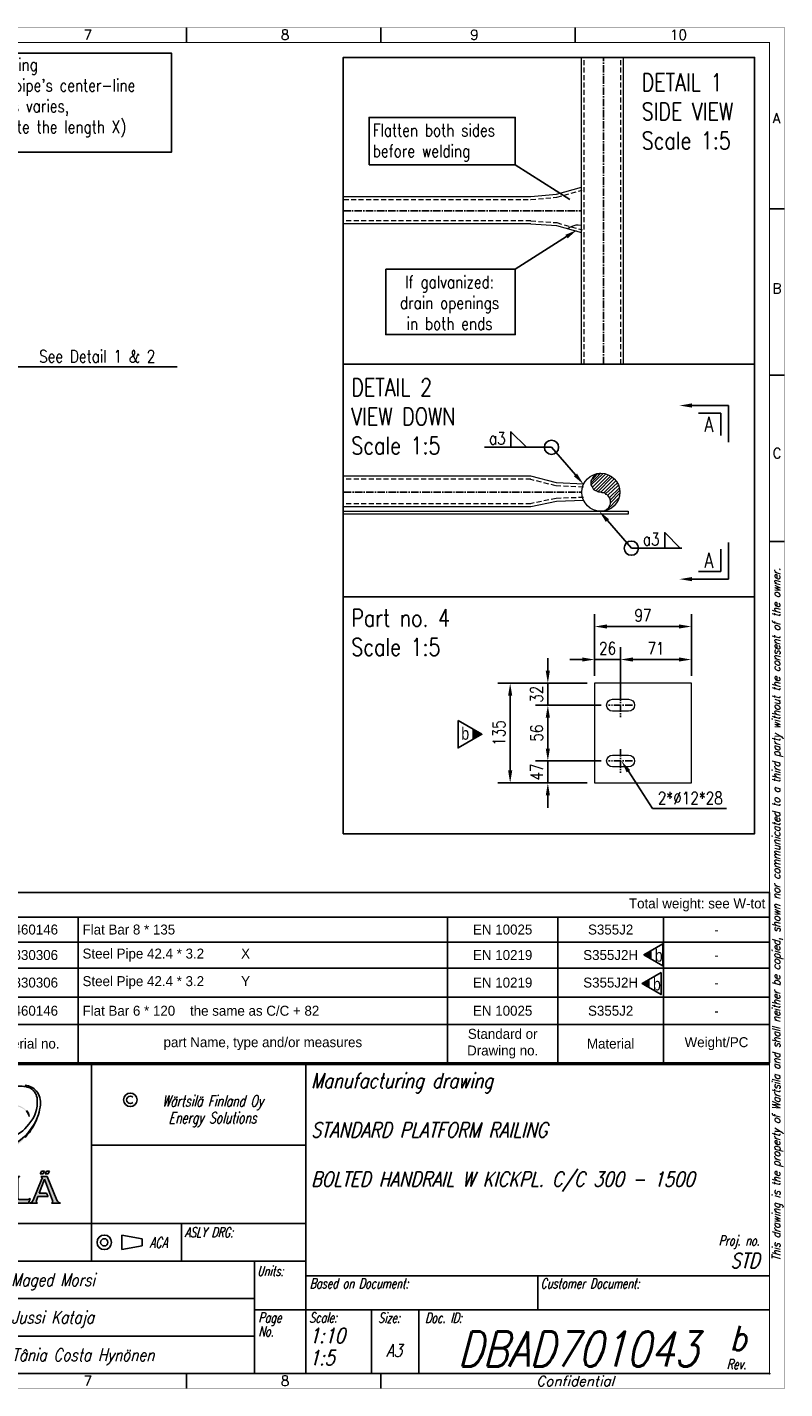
# Model space of a CAD drawing. Header units: inches. Extents: x -1 to 3961, y -1 to 2730.
# Tile 5 of 5: x 2441 to 3960, y 0 to 2730. Entities that reach past the tile are written whole.
import ezdxf
from ezdxf.enums import TextEntityAlignment as Align

# ---------------------------------------------------------------- set-up
doc = ezdxf.new("R2010")
doc.units = ezdxf.units.IN
doc.header["$LTSCALE"] = 20
doc.header["$MEASUREMENT"] = 0
doc.linetypes.add('CENTER2', pattern=[1.125, 0.75, -0.125, 0.125, -0.125])
doc.linetypes.add('DASHED', pattern=[0.75, 0.5, -0.25])
for name, color, linetype in [('6', 2, 'Continuous'), ('Axes', 1, 'Continuous'), ('Cotation', 4, 'Continuous'), ('TitleBoxGreen', 3, 'Continuous')]:
    doc.layers.add(name, color=color, linetype=linetype)
doc.layers.add('Bolt', color=7, linetype='Continuous', lineweight=0)
doc.layers.add('Part', color=2, linetype='Continuous', lineweight=0)
doc.styles.add('ARIAL_NARROW', font='ARIALN.TTF')
doc.styles.add('ROMANS', font='ROMANS', dxfattribs={"width": 0.8})
doc.styles.add('SIMPLEX', font='simplex.shx', dxfattribs={"width": 0.8})
doc.dimstyles.new('AR_NR_1_5', dxfattribs={"dimscale": 10, "dimtxt": 2.5, "dimasz": 2.5, "dimexe": 2.5, "dimexo": 1.5, "dimgap": 1, "dimtad": 1, "dimdec": 0, "dimlfac": 0.5, "dimzin": 0, "dimdsep": 46, "dimtxsty": 'ROMANS', "dimcen": 1.5, "dimdle": 2, "dimclrd": 4, "dimclre": 4, "dimclrt": 7, "dimadec": 0, "dimazin": 0, "dimtfac": 0.7, "dimtdec": 0, "dimtmove": 0, "dimatfit": 0, "dimfxl": 1, "dimtolj": 1, "dimtzin": 0, "dimarcsym": 0})

# ---------------------------------------------------------------- blocks, each defined once
blk = doc.blocks.new('*T5')
at = {"color": 0, "linetype": 'ByBlock', "lineweight": -2, "transparency": 16777216}
for p, q in [((0, 0), (1850, 0)), ((0, 0), (0, -341.6)), ((1850, 0), (1850, -341.6)), ((0, -49.1), (1850, -49.1)), ((100.7, -49.1), (100.7, -341.6)), ((248.2, -49.1), (248.2, -341.6)), ((463.2, -49.1), (463.2, -341.6)), ((1203.9, -49.1), (1203.9, -341.6)), ((1425.4, -49.1), (1425.4, -341.6)), ((1637, -49.1), (1637, -341.6)), ((0, -99), (1850, -99)), ((0, -151.4), (1850, -151.4)), ((0, -209.6), (1850, -209.6)), ((0, -264.3), (1850, -264.3)), ((0, -341.6), (1850, -341.6))]:
    blk.add_line(p, q, dxfattribs=at)
at = {"color": 0, "transparency": 16777216, "char_height": 19.998}
for s, insert, width, attachment_point in [('{\\fRoman|b0|i0|c0|p0;\\C6;Total weight: see W-tot}', (1841.4, -24.6), 1832.721, 6), ('{\\fRoman|b0|i0|c0|p0;\\C6;2', (50.4, -74.1), 83.45, 5), ('{\\fRoman|b0|i0|c0|p0;\\C6;4', (174.5, -74.1), 130.199, 5), ('{\\fRoman|b0|i0|c0|p0;\\C6;001460146}', (355.7, -74.1), 197.706, 5), ('{\\fRoman|b0|i0|c0|p0;\\C6;Flat Bar 8 * 135          }', (471.8, -74.1), 723.38, 4), ('{\\fRoman|b0|i0|c0|p0;\\C6;EN 10025}', (1314.6, -74.1), 204.276, 5), ('{\\fRoman|b0|i0|c0|p0;\\C6;S355J2}', (1531.2, -74.1), 194.281, 5), ('{\\fRoman|b0|i0|c0|p0;\\C6;-}', (1743.5, -74.1), 195.757, 5), ('{\\fRoman|b0|i0|c0|p0;\\C6;1', (50.4, -125.2), 83.45, 5), ('{\\fRoman|b0|i0|c0|p0;\\C6;3', (174.5, -125.2), 130.199, 5), ('{\\fRoman|b0|i0|c0|p0;\\C6;001830306}', (355.7, -125.2), 197.706, 5), ('{\\fRoman|b0|i0|c0|p0;\\C6;Steel Pipe 42.4 * 3.2          X}', (471.8, -125.2), 723.38, 4), ('{\\fRoman|b0|i0|c0|p0;\\C6;EN 10219}', (1314.6, -125.2), 204.276, 5), ('{\\fRoman|b0|i0|c0|p0;\\C6;S355J2H}', (1531.2, -125.2), 194.281, 5), ('{\\fRoman|b0|i0|c0|p0;\\C6;-}', (1743.5, -125.2), 195.757, 5), ('{\\fRoman|b0|i0|c0|p0;\\C6;1', (50.4, -180.5), 83.45, 5), ('{\\fRoman|b0|i0|c0|p0;\\C6;2', (174.5, -180.5), 130.199, 5), ('{\\fRoman|b0|i0|c0|p0;\\C6;001830306}', (355.7, -180.5), 197.706, 5), ('{\\fRoman|b0|i0|c0|p0;\\C6;Steel Pipe 42.4 * 3.2          Y}', (471.8, -180.5), 723.38, 4), ('{\\fRoman|b0|i0|c0|p0;\\C6;EN 10219}', (1314.6, -180.5), 204.276, 5), ('{\\fRoman|b0|i0|c0|p0;\\C6;S355J2H}', (1531.2, -180.5), 194.281, 5), ('{\\fRoman|b0|i0|c0|p0;\\C6;-}', (1743.5, -180.5), 195.757, 5), ('{\\fRoman|b0|i0|c0|p0;\\C6;1', (50.4, -237), 83.45, 5), ('{\\fRoman|b0|i0|c0|p0;\\C6;1', (174.5, -237), 130.199, 5), ('{\\fRoman|b0|i0|c0|p0;\\C6;001460146}', (355.7, -237), 197.706, 5), ('{\\fRoman|b0|i0|c0|p0;\\C6;Flat Bar 6 * 120    the same as C/C + 82}', (471.8, -237), 723.38, 4), ('{\\fRoman|b0|i0|c0|p0;\\C6;EN 10025}', (1314.6, -237), 204.276, 5), ('{\\fRoman|b0|i0|c0|p0;\\C6;S355J2}', (1531.2, -237), 194.281, 5), ('{\\fRoman|b0|i0|c0|p0;\\C6;-}', (1743.5, -237), 195.757, 5), ('{\\fRoman|b0|i0|c0|p0;\\C6;Qty}', (50.4, -302.9), 83.45, 5), ('{\\fRoman|b0|i0|c0|p0;\\C6;Part no.}', (174.5, -302.9), 130.199, 5), ('{\\fRoman|b0|i0|c0|p0;\\C6;Material no.}', (355.7, -302.9), 197.706, 5), ('{\\fRoman|b0|i0|c0|p0;\\C6;part Name, type and/or measures}', (833.5, -302.9), 723.38, 5), ('{\\fRoman|b0|i0|c0|p0;\\C6;Standard or Drawing no.}', (1314.6, -302.9), 204.276, 5), ('{\\fRoman|b0|i0|c0|p0;\\C6;Material}', (1531.2, -302.9), 194.281, 5), ('{\\fRoman|b0|i0|c0|p0;\\C6;Weight/PC}', (1743.5, -302.9), 195.757, 5)]:
    blk.add_mtext(s, dxfattribs=dict(at, insert=insert, width=width, attachment_point=attachment_point))
blk = doc.blocks.new('*D8')
at = {"color": 4, "lineweight": -2, "transparency": 16777216}
for p, q in [((3592.1, 1370.7), (3460.2, 1370.7)), ((3485.2, 1283.7), (3485.2, 1345.7)), ((3592.1, 1258.7), (3460.2, 1258.7))]:
    blk.add_line(p, q, dxfattribs=at)
at = {"color": 4, "transparency": 16777216}
for points in [[(3481, 1345.7), (3489.3, 1345.7), (3485.2, 1370.7)], [(3481, 1283.7), (3489.3, 1283.7), (3485.2, 1258.7)]]:
    blk.add_solid(points, dxfattribs=at)
at = {"layer": 'DEFPOINTS', "color": 0, "transparency": 16777216}
for p in [(3485.2, 1370.7), (3607.1, 1370.7), (3607.1, 1258.7)]:
    blk.add_point(p, dxfattribs=at)
at = {"color": 7, "transparency": 16777216, "insert": (3462.7, 1314.7), "char_height": 25, "attachment_point": 5, "rotation": 90, "style": 'ROMANS'}
blk.add_mtext('\\A1;56', dxfattribs=at)
blk = doc.blocks.new('*D6')
at = {"color": 4, "lineweight": -2, "transparency": 16777216}
for p, q in [((3485.2, 1283.7), (3485.2, 1308.7)), ((3592.1, 1258.7), (3460.2, 1258.7)), ((3485.2, 1258.7), (3485.2, 1214.7)), ((3564.1, 1214.7), (3460.2, 1214.7)), ((3485.2, 1189.7), (3485.2, 1164.7))]:
    blk.add_line(p, q, dxfattribs=at)
at = {"color": 4, "transparency": 16777216}
for points in [[(3481, 1283.7), (3489.3, 1283.7), (3485.2, 1258.7)], [(3481, 1189.7), (3489.3, 1189.7), (3485.2, 1214.7)]]:
    blk.add_solid(points, dxfattribs=at)
at = {"layer": 'DEFPOINTS', "color": 0, "transparency": 16777216}
for p in [(3607.1, 1258.7), (3485.2, 1214.7), (3579.1, 1214.7)]:
    blk.add_point(p, dxfattribs=at)
at = {"color": 7, "transparency": 16777216, "insert": (3462.7, 1236.7), "char_height": 25, "attachment_point": 5, "rotation": 90, "style": 'ROMANS'}
blk.add_mtext('\\A1;47', dxfattribs=at)
blk = doc.blocks.new('*D9')
at = {"color": 4, "lineweight": -2, "transparency": 16777216}
for p, q in [((3485.2, 1439.7), (3485.2, 1464.7)), ((3564.1, 1414.7), (3460.2, 1414.7)), ((3485.2, 1370.7), (3485.2, 1414.7)), ((3592.1, 1370.7), (3460.2, 1370.7)), ((3485.2, 1345.7), (3485.2, 1320.7))]:
    blk.add_line(p, q, dxfattribs=at)
at = {"color": 4, "transparency": 16777216}
for points in [[(3481, 1439.7), (3489.3, 1439.7), (3485.2, 1414.7)], [(3481, 1345.7), (3489.3, 1345.7), (3485.2, 1370.7)]]:
    blk.add_solid(points, dxfattribs=at)
at = {"layer": 'DEFPOINTS', "color": 0, "transparency": 16777216}
for p in [(3485.2, 1414.7), (3579.1, 1414.7), (3607.1, 1370.7)]:
    blk.add_point(p, dxfattribs=at)
at = {"color": 7, "transparency": 16777216, "insert": (3462.7, 1392.7), "char_height": 25, "attachment_point": 5, "rotation": 90, "style": 'ROMANS'}
blk.add_mtext('\\A1;32', dxfattribs=at)
blk = doc.blocks.new('*D7')
at = {"color": 4, "lineweight": -2, "transparency": 16777216}
for p, q in [((3564.1, 1414.7), (3384.6, 1414.7)), ((3409.6, 1239.7), (3409.6, 1389.7)), ((3564.1, 1214.7), (3384.6, 1214.7))]:
    blk.add_line(p, q, dxfattribs=at)
at = {"color": 4, "transparency": 16777216}
for points in [[(3405.5, 1389.7), (3413.8, 1389.7), (3409.6, 1414.7)], [(3405.5, 1239.7), (3413.8, 1239.7), (3409.6, 1214.7)]]:
    blk.add_solid(points, dxfattribs=at)
at = {"layer": 'DEFPOINTS', "color": 0, "transparency": 16777216}
for p in [(3409.6, 1414.7), (3579.1, 1414.7), (3579.1, 1214.7)]:
    blk.add_point(p, dxfattribs=at)
at = {"color": 7, "transparency": 16777216, "insert": (3387.1, 1314.7), "char_height": 25, "attachment_point": 5, "rotation": 90, "style": 'ROMANS'}
blk.add_mtext('\\A1;135', dxfattribs=at)
blk = doc.blocks.new('A3')
at = {"color": 7, "linetype": 'Continuous'}
for p, q in [((276, 270), (276, 273)), ((315, 270), (315, 273)), ((354, 270), (354, 273)), ((393, 236.62), (396, 236.62)), ((393, 203.25), (396, 203.25)), ((393, 169.88), (396, 169.88)), ((276, 0), (276, 3)), ((315, 0), (315, 3))]:
    blk.add_line(p, q, dxfattribs=at)
for points, const_width in [([(0, 0), (0, 273), (396, 273), (396, 0)], 0.1), ([(393, 3), (3, 3), (3, 270), (393, 270)], 0.2)]:
    blk.add_lwpolyline(points, close=True, dxfattribs=dict(at, const_width=const_width))
blk.add_point((393, 3))
at = {"color": 7, "linetype": 'Continuous', "style": 'ROMANS'}
for s, p in [('7', (255.37, 270.54)), ('8', (294.95, 270.54)), ('9', (332.93, 270.54)), ('10', (373, 270.54)), ('A', (393.61, 253.79)), ('B', (393.61, 219.67)), ('C', (393.61, 186.61)), ('7', (255.37, 0.54)), ('8', (294.95, 0.54))]:
    blk.add_text(s, height=2, dxfattribs=at).set_placement(p)
at = {"color": 2, "linetype": 'Continuous', "style": 'ROMANS', "oblique": 15, "width": 0.84}
blk.add_text('This drawing is the property of Wartsila and shall neither be copied, shown nor communicated to a third party without the consent of the owner.', height=1.65, rotation=90, dxfattribs=at).set_placement((395.15, 164.57), align=Align.RIGHT)
at = {"color": 2, "style": 'ROMANS', "oblique": 15, "flags": 8}
blk.add_attdef('INFCLASS', text='', height=2, dxfattribs=at).set_placement((354, 1.5), align=Align.MIDDLE_CENTER)
blk = doc.blocks.new('titlebox')
at = {"layer": 'TitleBoxGreen', "linetype": 'Continuous'}
h = blk.add_hatch(color=256, dxfattribs=at)
h.dxf.hatch_style = 2
h.paths.add_polyline_path([(-156.79, 48.83, -0.171443), (-156.02, 51.12, -0.191228), (-152.76, 53.54, -0.275555), (-149.09, 52.6, -0.136852), (-148.5, 51.57, 0.175087), (-149.08, 52.78, 0.147758), (-150.85, 53.81, 0.081319), (-153.32, 53.98, 0.150773), (-159.83, 51.22, 0.097878), (-162.32, 48.03, 0.279931), (-162.06, 44.89, 0.239507), (-158.62, 43.33, 0.233857), (-149.36, 47.36, 0.117475), (-146.68, 51.95, -0.185047), (-151.99, 45.71, -0.196447), (-155.54, 45.75, -0.342962)])
h = blk.add_hatch(color=256, dxfattribs=at)
h.paths.add_polyline_path([(-162.44, 39.53), (-162.71, 38.63, -0.181032), (-162.05, 38.91), (-161.01, 38.91), (-161.01, 34.75, -0.298231), (-161.37, 34.17), (-159.85, 34.17, -0.298231), (-160.21, 34.75), (-160.21, 38.91), (-159.05, 38.91, -0.290427), (-158.7, 38.64), (-158.48, 39.53)])
h.paths.add_polyline_path([(-152.81, 38.96, -0.298206), (-152.45, 39.53), (-153.97, 39.53, -0.298231), (-153.61, 38.96), (-153.61, 34.75, -0.298231), (-153.97, 34.17), (-152.45, 34.17, -0.298206), (-152.81, 34.75)])
h.paths.add_polyline_path([(-145.71, 40.07), (-145.44, 40.6), (-146.07, 40.6), (-146.34, 40.07)])
h.paths.add_polyline_path([(-144.45, 40.6), (-145.07, 40.6), (-145.34, 40.07), (-144.72, 40.07)])
blk.add_hatch(color=256, dxfattribs=at).paths.add_polyline_path([(-150.81, 38.96, -0.298231), (-150.45, 39.53), (-151.97, 39.53, -0.298422), (-151.61, 38.96), (-151.61, 34.85, -0.19155), (-151.99, 34.17), (-148.69, 34.17), (-148.33, 35.11, -0.167737), (-148.86, 34.9), (-150.22, 34.9, -0.125473), (-150.81, 35.04)])
h = blk.add_hatch(color=256, dxfattribs=at)
edge = h.paths.add_edge_path()
edge.add_line((-145.04, 36.19), (-144.75, 35.54))
edge.add_line((-144.75, 35.54), (-146.76, 35.54))
edge.add_line((-146.76, 35.54), (-147.08, 34.71))
edge.add_arc((-146.68, 34.56), 0.428, 159.3419, 244.4171)
edge.add_line((-146.86, 34.17), (-148.48, 34.17))
edge.add_arc((-148.87, 35.45), 1.34, 287.1364, 330.9804)
edge.add_line((-147.7, 34.8), (-145.96, 39.08))
edge.add_arc((-146.29, 39.19), 0.354, 341.0294, 435.4182)
edge.add_line((-146.2, 39.53), (-144.93, 39.53))
edge.add_line((-144.93, 39.53), (-143, 34.8))
edge.add_arc((-141.83, 35.45), 1.34, 209.0196, 252.8636)
edge.add_line((-142.22, 34.17), (-144.03, 34.17))
edge.add_arc((-144.22, 34.56), 0.428, 295.5829, 380.6581)
edge.add_line((-143.82, 34.71), (-145.45, 38.96))
edge.add_line((-145.45, 38.96), (-146.51, 36.19))
edge.add_line((-146.51, 36.19), (-145.04, 36.19))
at = {"color": 7, "linetype": 'Continuous'}
for p, q in [((-185, 62), (0, 62)), ((-136, 62), (-136, 22.57)), ((-93, 62), (-93, 12.75)), ((-136, 45.78), (-93, 45.78)), ((-185, 22.57), (-93, 22.57)), ((-103.33, 22.57), (-103.33, 0)), ((0.03, 19.62), (-93.01, 19.62)), ((-46.51, 19.63), (-46.51, 12.75)), ((0, 12.75), (-93, 12.75)), ((-93, 0.03), (-93, 12.75)), ((-79.87, 12.75), (-79.87, 0.03)), ((-70.34, 12.75), (-70.34, 0))]:
    blk.add_line(p, q, dxfattribs=at)
at = {"color": 7}
blk.add_line((-93, 30.07), (-185, 30.07), dxfattribs=at)
at = {"color": 7, "linetype": 'Continuous'}
blk.add_lwpolyline([(-185, 0), (0, 0)], dxfattribs=at)
at = {"color": 2, "linetype": 'Continuous'}
blk.add_arc((-128.23, 54.9), 0.742, 45, 315, dxfattribs=at)
at = {"layer": 'TitleBoxGreen', "linetype": 'Continuous'}
for p, q in [((-145.96, 39.08), (-147.7, 34.8)), ((-146.51, 36.19), (-145.45, 38.96)), ((-146.34, 40.07), (-146.07, 40.6)), ((-145.71, 40.07), (-146.34, 40.07)), ((-146.2, 39.53), (-144.93, 39.53)), ((-146.07, 40.6), (-145.44, 40.6)), ((-145.71, 40.07), (-145.44, 40.6)), ((-143.82, 34.71), (-145.45, 38.96)), ((-145.34, 40.07), (-145.07, 40.6)), ((-145.34, 40.07), (-144.72, 40.07)), ((-145.07, 40.6), (-144.45, 40.6)), ((-144.93, 39.53), (-143, 34.8)), ((-144.72, 40.07), (-144.45, 40.6)), ((-147.08, 34.71), (-146.76, 35.54)), ((-144.75, 35.54), (-146.76, 35.54)), ((-146.51, 36.19), (-145.04, 36.19)), ((-145.04, 36.19), (-144.75, 35.54)), ((-148.69, 34.17), (-151.99, 34.17)), ((-150.22, 34.9), (-148.86, 34.9)), ((-148.33, 35.11), (-148.69, 34.17)), ((-146.86, 34.17), (-148.48, 34.17)), ((-142.22, 34.17), (-144.03, 34.17)), ((-129.95, 27.78), (-125.86, 27.05)), ((-129.95, 24.86), (-129.95, 27.78)), ((-125.86, 25.59), (-129.95, 24.86)), ((-125.86, 27.05), (-125.86, 25.59)), ((-185, 15.04), (-103.33, 15.04)), ((-93, 12.75), (-103.33, 12.75)), ((-185, 7.52), (-103.33, 7.52))]:
    blk.add_line(p, q, dxfattribs=at)
at = {"layer": 'TitleBoxGreen'}
blk.add_line((-118, 22.57), (-118, 30.07), dxfattribs=at)
at = {"layer": 'TitleBoxGreen', "linetype": 'Continuous'}
blk.add_lwpolyline([(-150.81, 38.99, -0.285559), (-150.45, 39.53), (-151.97, 39.53, -0.288125), (-151.61, 38.99), (-151.61, 34.85, -0.19155), (-151.99, 34.17), (-148.69, 34.17), (-148.33, 35.11, -0.167737), (-148.86, 34.9), (-150.22, 34.9, -0.125473), (-150.81, 35.04)], format="xyb", close=True, dxfattribs=at)
for centre, radius in [((-128.23, 54.9), 1.35), ((-133.46, 26.32), 1.46), ((-133.46, 26.32), 0.731)]:
    blk.add_circle(centre, radius, dxfattribs=at)
for centre, radius, start, end in [((-150.39, 52.37), 5.3, 66.3856, 96.7877), ((-149.58, 54.58), 3.25, 39.6817, 85.4913), ((-153.49, 54.42), 6.59, 317.9732, 4.7701), ((-149.52, 54.95), 2.59, 0.3081, 61.1196), ((-150.36, 54.2), 4.1, 355.655, 36.7234), ((-157.48, 55.76), 11.45, 298.6527, 340.5881), ((-157.66, 55.27), 11.47, 316.3753, 343.1757), ((-150.64, 51.03), 2.21, 14.1744, 45.3449), ((-150.45, 51.38), 1.96, 5.8012, 45.5256), ((-157.52, 55.26), 11.33, 343.0322, 353.0893), ((-155.71, 55.48), 8.97, 291.968, 322.4157), ((-146.29, 39.19), 0.354, 341.0294, 75.4182), ((-148.9, 35.77), 0.874, 272.6214, 310.71), ((-148.87, 35.45), 1.34, 287.1364, 330.9804), ((-146.68, 34.56), 0.428, 159.3419, 244.4171), ((-144.22, 34.56), 0.428, 295.5829, 20.6581), ((-141.83, 35.45), 1.34, 209.0196, 252.8636)]:
    blk.add_arc(centre, radius, start, end, dxfattribs=at)
at = {"color": 2, "linetype": 'Continuous', "style": 'SIMPLEX', "oblique": 15, "width": 0.8}
for tag, height, p in [('NAME1', 3, (-92, 58.77)), ('NAME12', 3, (-90, 54.07)), ('NAME2', 3, (-92, 48.88)), ('NAME22', 3, (-90, 44.18)), ('NAME3', 3, (-92, 38.99)), ('NAME32', 3, (-90, 34.29)), ('PROJECTNAME', 3, (-92, 29.19)), ('ASLY', 2.3, (-117.54, 24.77)), ('ENGINES', 3, (-92, 22.7)), ('MADE', 2.5, (-152.17, 18.8)), ('BASEDOD', 2, (-92.39, 14.52)), ('CDOCID', 2, (-46.08, 14.52)), ('CHK', 2.5, (-152.1, 11.28)), ('SK1', 3, (-92.37, 7.62)), ('REV', 5, (-7.96, 7.1)), ('APPV', 2.5, (-152, 3.76)), ('SK2', 3, (-92.37, 3.18))]:
    blk.add_attdef(tag, text='', height=height, dxfattribs=at).set_placement(p, align=Align.MIDDLE_LEFT)
for tag, height, p in [('PROD', 2.5, (-157.75, 26.32)), ('MADED', 2.5, (-165.5, 18.92)), ('UNITS', 2, (-98.44, 15.18)), ('CHKD', 2.5, (-165.5, 11.48)), ('DWGNO', 7, (-38.47, 4.91)), ('PAGES', 2.5, (-98.38, 4.63)), ('A2', 2.5, (-75.33, 4.63)), ('APPVD', 2.5, (-165.5, 3.87))]:
    blk.add_attdef(tag, text='', height=height, dxfattribs=at).set_placement(p, align=Align.MIDDLE_CENTER)
blk.add_attdef('PROJNO', text='', height=3, dxfattribs=at).set_placement((-2, 22.67), align=Align.MIDDLE_RIGHT)
at = {"layer": 'TitleBoxGreen', "linetype": 'Continuous', "style": 'SIMPLEX', "oblique": 15, "width": 0.7}
for s, p in [('Wärtsilä Finland Oy', (-111.74, 53.55)), ('Energy Solutions', (-111.74, 50.18))]:
    blk.add_text(s, height=2.25, dxfattribs=at).set_placement(p, align=Align.CENTER)
for s, height, p in [('ACA', 2.12, (-124.4, 26.28)), ('ASLY DRG:', 2, (-117.33, 28.33)), ('Units:', 2, (-102.79, 20.57)), ('Based on Document:', 2, (-92.25, 18.07)), ('Customer Document:', 2, (-45.95, 18.07)), ('Page', 2, (-102.54, 11.23)), ('Scale:', 2, (-92.35, 11.23)), ('Doc. ID:', 2, (-69.1, 11.18)), ('No.', 2, (-102.54, 8.45)), ('Rev.', 2, (-8.58, 1.86))]:
    blk.add_text(s, height=height, dxfattribs=at).set_placement(p, align=Align.MIDDLE_LEFT)
blk.add_text('Proj. no.', height=2, dxfattribs=at).set_placement((-2, 26.67), align=Align.MIDDLE_RIGHT)
blk.add_text('Size:', height=2, dxfattribs=at).set_placement((-76.33, 11.19), align=Align.MIDDLE_CENTER)
blk.add_attdef('FILE', text='', height=1.5, dxfattribs=at).set_placement((-1.08, 11.13), align=Align.MIDDLE_RIGHT)
blk = doc.blocks.new('*D12')
at = {"color": 4, "lineweight": -2, "transparency": 16777216}
for p, q in [((3579.1, 1429.7), (3579.1, 1487.2)), ((3631.1, 1385.7), (3631.1, 1487.2)), ((3554.1, 1462.2), (3529.1, 1462.2)), ((3631.1, 1462.2), (3579.1, 1462.2)), ((3656.1, 1462.2), (3681.1, 1462.2))]:
    blk.add_line(p, q, dxfattribs=at)
at = {"color": 4, "transparency": 16777216}
for points in [[(3554.1, 1466.4), (3554.1, 1458.1), (3579.1, 1462.2)], [(3656.1, 1466.4), (3656.1, 1458.1), (3631.1, 1462.2)]]:
    blk.add_solid(points, dxfattribs=at)
at = {"layer": 'DEFPOINTS', "color": 0, "transparency": 16777216}
for p in [(3579.1, 1462.2), (3579.1, 1414.7), (3631.1, 1370.7)]:
    blk.add_point(p, dxfattribs=at)
at = {"color": 7, "transparency": 16777216, "insert": (3605.1, 1484.7), "char_height": 25, "attachment_point": 5, "style": 'ROMANS'}
blk.add_mtext('\\A1;26', dxfattribs=at)
blk = doc.blocks.new('*D13')
at = {"color": 4, "lineweight": -2, "transparency": 16777216}
for p, q in [((3631.1, 1385.7), (3631.1, 1487.2)), ((3773.1, 1429.7), (3773.1, 1487.2)), ((3748.1, 1462.2), (3656.1, 1462.2))]:
    blk.add_line(p, q, dxfattribs=at)
at = {"color": 4, "transparency": 16777216}
for points in [[(3656.1, 1466.4), (3656.1, 1458.1), (3631.1, 1462.2)], [(3748.1, 1466.4), (3748.1, 1458.1), (3773.1, 1462.2)]]:
    blk.add_solid(points, dxfattribs=at)
at = {"layer": 'DEFPOINTS', "color": 0, "transparency": 16777216}
for p in [(3631.1, 1462.2), (3773.1, 1414.7), (3631.1, 1370.7)]:
    blk.add_point(p, dxfattribs=at)
at = {"color": 7, "transparency": 16777216, "insert": (3702.1, 1484.7), "char_height": 25, "attachment_point": 5, "style": 'ROMANS'}
blk.add_mtext('\\A1;71', dxfattribs=at)
blk = doc.blocks.new('*D14')
at = {"color": 4, "lineweight": -2, "transparency": 16777216}
for p, q in [((3579.1, 1429.7), (3579.1, 1553.4)), ((3773.1, 1429.7), (3773.1, 1553.4)), ((3748.1, 1528.4), (3604.1, 1528.4))]:
    blk.add_line(p, q, dxfattribs=at)
at = {"color": 4, "transparency": 16777216}
for points in [[(3604.1, 1532.6), (3604.1, 1524.3), (3579.1, 1528.4)], [(3748.1, 1532.6), (3748.1, 1524.3), (3773.1, 1528.4)]]:
    blk.add_solid(points, dxfattribs=at)
at = {"layer": 'DEFPOINTS', "color": 0, "transparency": 16777216}
for p in [(3579.1, 1528.4), (3579.1, 1414.7), (3773.1, 1414.7)]:
    blk.add_point(p, dxfattribs=at)
at = {"color": 7, "transparency": 16777216, "insert": (3676.1, 1550.9), "char_height": 25, "attachment_point": 5, "style": 'ROMANS'}
blk.add_mtext('\\A1;97', dxfattribs=at)
blk = doc.blocks.new('pil')
h = blk.add_hatch()
h.set_pattern_fill('_USER', color=9, scale=0.1, style=0, pattern_type=0)
h.set_pattern_definition([(0, (0, 0.13671), (0, 0.1), [])])
h.paths.add_polyline_path([(3.72, -2.01), (7.2, 0), (3.72, 2.01)])
at = {"color": 9}
blk.add_line((3.72, 2.01), (3.72, -2.01), dxfattribs=at)
blk.add_lwpolyline([(-2.33, 5.5), (7.2, 0), (-2.33, -5.5)], close=True, dxfattribs=at)

msp = doc.modelspace()

# ---------------------------------------------------------------- linework, layer by layer
at = {"color": 4}
for p, q in [((3529, 2385.2), (3419.5, 2454.5)), ((3522.6, 2310.5), (3419.5, 2245.2)), ((3774.1, 1971.7), (3847.3, 1971.7)), ((3847.3, 1898.5), (3847.3, 1971.7)), ((3787.3, 1956.7), (3832.3, 1956.7)), ((3832.3, 1911.7), (3832.3, 1956.7)), ((3540.4, 1832.7), (3492.5, 1888)), ((3604.7, 1740.9), (3652.7, 1685.6)), ((3847.3, 1696.7), (3847.3, 1623.5)), ((3832.3, 1683.5), (3832.3, 1638.5)), ((3774.1, 1623.5), (3847.3, 1623.5)), ((3787.3, 1638.5), (3832.3, 1638.5)), ((3646.9, 1238.2), (3695, 1163.2))]:
    msp.add_line(p, q, dxfattribs=at)
for points in [[(2291.5, 2678.3), (2730.5, 2678.3), (2730.5, 2480.1), (2291.5, 2480.1)], [(3126.5, 2454.5), (3419.7, 2454.5), (3419.7, 2549.6), (3126.5, 2549.6)], [(3160.1, 2245.2), (3419.7, 2245.2), (3419.7, 2114), (3160.1, 2114)]]:
    msp.add_lwpolyline(points, close=True, dxfattribs=at)
for points in [[(2417.7, 2049.3), (2741.4, 2049.3)], [(3442.1, 1888), (3411.1, 1919), (3411.1, 1888), (3442.1, 1888)], [(3358.3, 1888), (3492.5, 1888)], [(3750.7, 1685.6), (3719.7, 1716.7), (3719.7, 1685.6), (3750.7, 1685.6)], [(3652.7, 1685.6), (3754.2, 1685.6)], [(3695, 1163.2), (3843.7, 1163.2)]]:
    msp.add_lwpolyline(points, dxfattribs=at)
for centre in [(3492.5, 1888), (3652.7, 1685.6)]:
    msp.add_circle(centre, 14.2, dxfattribs=at)
for points in [[(3524.8, 2307), (3520.4, 2314.1), (3543.7, 2323.9)], [(3774.1, 1967.6), (3774.1, 1975.9), (3749.1, 1971.7)], [(3537.3, 1829.9), (3543.6, 1835.4), (3556.8, 1813.8)], [(3607.8, 1743.7), (3601.5, 1738.2), (3588.3, 1759.8)], [(3774.1, 1627.6), (3774.1, 1619.3), (3749.1, 1623.5)], [(3643.4, 1235.8), (3650.3, 1240.5), (3632.7, 1258.8)]]:
    msp.add_solid(points, dxfattribs=at)
at = {"layer": 'Axes', "linetype": 'CENTER2'}
for p, q in [((3631.1, 1394.7), (3631.1, 1346.7)), ((3655.1, 1370.7), (3607.1, 1370.7)), ((3655.1, 1258.7), (3607.1, 1258.7)), ((3631.1, 1282.7), (3631.1, 1234.7))]:
    msp.add_line(p, q, dxfattribs=at)
for points in [[(3596.7, 2054.6), (3596.7, 2670)], [(3074.8, 2362.3), (3552.4, 2362.3)], [(3075.7, 1797.8), (3553.3, 1797.8)]]:
    msp.add_lwpolyline(points, dxfattribs=at)
at = {"layer": 'Bolt', "linetype": 'Continuous', "lineweight": 0}
for p, q in [((3603.1, 1370.7), (3604.1, 1375.3)), ((3604.1, 1366.1), (3603.1, 1370.7)), ((3604.1, 1375.3), (3606.7, 1379.1)), ((3606.7, 1362.2), (3604.1, 1366.1)), ((3606.7, 1379.1), (3610.5, 1381.7)), ((3610.5, 1381.7), (3615.1, 1382.7)), ((3615.1, 1382.7), (3647.1, 1382.7)), ((3647.1, 1382.7), (3651.7, 1381.7)), ((3651.7, 1381.7), (3655.6, 1379.1)), ((3655.6, 1379.1), (3658.2, 1375.3)), ((3658.2, 1366.1), (3655.6, 1362.2)), ((3658.2, 1375.3), (3659.1, 1370.7)), ((3659.1, 1370.7), (3658.2, 1366.1)), ((3610.5, 1359.6), (3606.7, 1362.2)), ((3615.1, 1358.7), (3610.5, 1359.6)), ((3647.1, 1358.7), (3615.1, 1358.7)), ((3651.7, 1359.6), (3647.1, 1358.7)), ((3655.6, 1362.2), (3651.7, 1359.6)), ((3603.1, 1258.7), (3604.1, 1263.3)), ((3604.1, 1254.1), (3603.1, 1258.7)), ((3604.1, 1263.3), (3606.7, 1267.1)), ((3606.7, 1267.1), (3610.5, 1269.7)), ((3610.5, 1269.7), (3615.1, 1270.7)), ((3615.1, 1270.7), (3647.1, 1270.7)), ((3647.1, 1270.7), (3651.7, 1269.7)), ((3651.7, 1269.7), (3655.6, 1267.1)), ((3655.6, 1267.1), (3658.2, 1263.3)), ((3658.2, 1263.3), (3659.1, 1258.7)), ((3659.1, 1258.7), (3658.2, 1254.1)), ((3606.7, 1250.2), (3604.1, 1254.1)), ((3610.5, 1247.6), (3606.7, 1250.2)), ((3615.1, 1246.7), (3610.5, 1247.6)), ((3647.1, 1246.7), (3615.1, 1246.7)), ((3651.7, 1247.6), (3647.1, 1246.7)), ((3655.6, 1250.2), (3651.7, 1247.6)), ((3658.2, 1254.1), (3655.6, 1250.2))]:
    msp.add_line(p, q, dxfattribs=at)
at = {"layer": 'Cotation'}
for p, q in [((3572.3, 1816.6), (3591.7, 1836)), ((3595.3, 1834.6), (3572.3, 1812.5)), ((3574.5, 1808), (3601.2, 1833.7)), ((3574.5, 1823.8), (3582.2, 1832.8)), ((3606.6, 1832.8), (3577.3, 1803.5)), ((3581.3, 1800.8), (3610.7, 1829.7)), ((3614.3, 1827.9), (3585.4, 1798.5)), ((3618.3, 1824.7), (3591.7, 1797.6)), ((3621.5, 1820.6), (3597.6, 1796.7)), ((3601.2, 1794.4), (3624.7, 1816.6)), ((3626.5, 1811.6), (3605.7, 1791.7)), ((3608.4, 1786.8), (3628.7, 1806.6)), ((3603.7, 1761.7), (3627.8, 1786.8)), ((3629.6, 1801.7), (3609.3, 1781.3)), ((3610.7, 1776.4), (3629.6, 1795.8))]:
    msp.add_line(p, q, dxfattribs=at)
for points in [[(3074.8, 2054.6), (3074.8, 2670), (3900, 2670), (3900, 2054.6), (3074.8, 2054.6)], [(3074.8, 2054.6), (3074.8, 1588), (3900, 1588), (3900, 2054.6), (3074.8, 2054.6)], [(3074.8, 1588), (3074.8, 1112.8), (3900, 1112.8), (3900, 1588), (3074.8, 1588)]]:
    msp.add_lwpolyline(points, dxfattribs=at)
at = {"layer": 'Part', "color": 2, "linetype": 'Continuous', "lineweight": 0}
for p, q in [((3552.4, 2054.6), (3552.4, 2670)), ((3637.3, 2054.6), (3637.3, 2670)), ((3075.7, 2390.8), (3450.8, 2390.8)), ((3450.8, 2336.1), (3075.7, 2336.1)), ((3450.8, 1829.7), (3074.8, 1829.7)), ((3450.8, 1768.7), (3074.8, 1768.7)), ((3773.1, 1414.7), (3579.1, 1414.7)), ((3579.1, 1414.7), (3579.1, 1214.7)), ((3773.1, 1214.7), (3773.1, 1414.7)), ((3579.1, 1214.7), (3773.1, 1214.7))]:
    msp.add_line(p, q, dxfattribs=at)
at = {"layer": 'Part', "color": 9, "linetype": 'DASHED', "lineweight": 0}
for p, q in [((3558.4, 2054.6), (3558.4, 2670)), ((3631.3, 2054.6), (3631.3, 2670)), ((3075.7, 2384.8), (3450.8, 2384.8)), ((3450.8, 2342.1), (3075.7, 2342.1)), ((3450.8, 1823.7), (3074.8, 1823.7)), ((3450.8, 1774.7), (3074.8, 1774.7))]:
    msp.add_line(p, q, dxfattribs=at)
at = {"layer": 'Part', "color": 2, "linetype": 'Continuous', "lineweight": 0}
for points in [[(3450.8, 2390.8), (3502.3, 2395.7), (3552.4, 2409.7)], [(3450.8, 2336.1), (3502.3, 2332.5), (3552.4, 2318.5)], [(3552.4, 2332.5), (3546.1, 2333.4), (3541.6, 2333.4), (3535.3, 2331.2), (3530.3, 2329.4), (3525.3, 2326.2)], [(3591.7, 1759.7), (3598.1, 1760.3), (3600.3, 1761.5), (3602.5, 1762.4), (3607.5, 1767.4), (3609.3, 1771.9), (3610.7, 1774.6), (3610.7, 1781.3), (3609.3, 1785.9), (3607.5, 1788.6), (3605.7, 1791.7), (3602.5, 1793.5), (3600.3, 1795.8), (3597.6, 1796.7), (3594.4, 1796.7), (3591.7, 1797.6), (3587.2, 1797.6), (3585.4, 1798.5), (3583.6, 1799.9), (3581.3, 1800.8), (3577.3, 1802.6), (3575.4, 1806.6), (3574.5, 1808.9), (3573.2, 1810.7), (3572.3, 1812.5), (3572.3, 1820.6), (3573.2, 1822.9), (3574.5, 1824.7), (3575.4, 1827), (3576.3, 1828.8), (3577.3, 1829.7), (3579.5, 1831.9), (3583.6, 1833.7), (3585.4, 1834.6), (3587.2, 1834.6), (3589.4, 1836), (3591.7, 1836)], [(3556.8, 1813.8), (3502.3, 1816.6), (3450.8, 1829.7)], [(3557, 1781.4), (3502.3, 1779.5), (3450.8, 1768.7)], [(3074.8, 1759.7), (3646.5, 1759.7), (3646.5, 1753.5), (3074.8, 1753.5)]]:
    msp.add_lwpolyline(points, dxfattribs=at)
at = {"layer": 'Part', "color": 9, "linetype": 'DASHED', "lineweight": 0}
for points in [[(3451.4, 2384.8), (3503.4, 2389.8), (3554, 2404)], [(3451.2, 2342.1), (3503.3, 2338.5), (3554, 2324.3)], [(3556.5, 1807.8), (3501.4, 1810.6), (3449.3, 1823.8)], [(3556.8, 1787.4), (3501.6, 1785.5), (3449.6, 1774.6)]]:
    msp.add_lwpolyline(points, dxfattribs=at)
at = {"layer": 'Part', "color": 2, "linetype": 'Continuous', "lineweight": 0}
msp.add_circle((3591.5, 1797.8), 38.2, dxfattribs=at)

# ---------------------------------------------------------------- block references
ref = msp.add_blockref('A3', (0, 0), dxfattribs=dict(xscale=10, yscale=10))
ref.add_attrib('INFCLASS', 'Confidential', dxfattribs={"color": 2, "height": 20, "style": 'ROMANS', "oblique": 15}).set_placement((3540, 15), align=Align.MIDDLE_CENTER)
msp.add_blockref('*T5', (2080, 994.6))
ref = msp.add_blockref('titlebox', (3930, 30), dxfattribs=dict(xscale=10, yscale=10))
ref.add_attrib('NAME1', 'Manufacturing drawing', dxfattribs={"color": 2, "linetype": 'Continuous', "height": 30, "style": 'SIMPLEX', "oblique": 15, "width": 0.8}).set_placement((3010, 617.7), align=Align.MIDDLE_LEFT)
ref.add_attrib('NAME2', 'STANDARD PLATFORM RAILING', dxfattribs={"color": 2, "linetype": 'Continuous', "height": 30, "style": 'SIMPLEX', "oblique": 15, "width": 0.8}).set_placement((3010, 518.8), align=Align.MIDDLE_LEFT)
ref.add_attrib('NAME3', 'BOLTED HANDRAIL W KICKPL. C/C 300 - 1500', dxfattribs={"color": 2, "linetype": 'Continuous', "height": 30, "style": 'SIMPLEX', "oblique": 15, "width": 0.8}).set_placement((3010, 419.9), align=Align.MIDDLE_LEFT)
ref.add_attrib('PROJNO', 'STD', dxfattribs={"color": 2, "linetype": 'Continuous', "height": 30, "style": 'SIMPLEX', "oblique": 15, "width": 0.8}).set_placement((3910, 256.7), align=Align.MIDDLE_RIGHT)
ref.add_attrib('DWGNO', 'DBAD701043', dxfattribs={"color": 2, "linetype": 'Continuous', "height": 70, "style": 'SIMPLEX', "oblique": 15, "width": 0.8}).set_placement((3545.3, 79.1), align=Align.MIDDLE_CENTER)
ref.add_attrib('REV', 'b', dxfattribs={"color": 2, "linetype": 'Continuous', "height": 50, "style": 'SIMPLEX', "oblique": 15, "width": 0.8}).set_placement((3850.4, 101), align=Align.MIDDLE_LEFT)
ref.add_attrib('A2', 'A3', dxfattribs={"color": 2, "linetype": 'Continuous', "height": 25, "style": 'SIMPLEX', "oblique": 15, "width": 0.8}).set_placement((3176.7, 76.3), align=Align.MIDDLE_CENTER)
ref.add_attrib('SK1', '1:10', dxfattribs={"color": 2, "linetype": 'Continuous', "height": 30, "style": 'SIMPLEX', "oblique": 15, "width": 0.8}).set_placement((3006.3, 106.2), align=Align.MIDDLE_LEFT)
ref.add_attrib('SK2', '1:5', dxfattribs={"color": 2, "linetype": 'Continuous', "height": 30, "style": 'SIMPLEX', "oblique": 15, "width": 0.8}).set_placement((3006.3, 61.8), align=Align.MIDDLE_LEFT)
ref.add_attrib('MADE', 'Maged Morsi', dxfattribs={"color": 2, "linetype": 'Continuous', "height": 25, "style": 'SIMPLEX', "oblique": 15, "width": 0.8}).set_placement((2408.3, 218), align=Align.MIDDLE_LEFT)
ref.add_attrib('CHK', 'Jussi Kataja', dxfattribs={"color": 2, "linetype": 'Continuous', "height": 25, "style": 'SIMPLEX', "oblique": 15, "width": 0.8}).set_placement((2409, 142.8), align=Align.MIDDLE_LEFT)
ref.add_attrib('APPV', 'Tânia Costa Hynönen', dxfattribs={"color": 2, "linetype": 'Continuous', "height": 25, "style": 'SIMPLEX', "oblique": 15, "width": 0.8}).set_placement((2410, 67.6), align=Align.MIDDLE_LEFT)
at = {"layer": '6'}
for p, xscale, yscale, zscale in [((3316.8, 1312.5), 5, 5, 5), ((3706.6, 870), -4, 4, 4), ((3702.9, 812.3), -4, 4, 4)]:
    msp.add_blockref('pil', p, dxfattribs=dict(at, xscale=xscale, yscale=yscale, zscale=zscale))

# ---------------------------------------------------------------- texts
at = {"color": 7, "style": 'ROMANS'}
for s, width, insert, char_height, attachment_point in [("90%%D bending\\PR=128, pipe's center-line\\P(if radius varies,\\Precalculate the length X)", 435.211, (2300, 2668.2), 25, 1), ('\\pxql;DETAIL 1\\PSIDE VIEW\\PScale 1:5', 281.262, (3673.5, 2485.8), 35, 7), ('\\pxql;Flatten both sides\\Pbefore welding', 281.262, (3134, 2461.5), 25, 7), ('\\pxqc;If galvanized:\\Pdrain openings\\Pin both ends', 281.262, (3147.3, 2232), 25, 1), ('\\A1;\\pxqc;See Detail 1 & 2', 284.189, (2439.2, 2082.9), 25, 1), ('\\pxql;DETAIL 2\\PVIEW DOWN\\PScale 1:5', 281.262, (3091, 1873.9), 35, 7), ('\\pxql;A', 35, (3798.9, 1949.1), 30, 1), ('a3', 46.468, (3367.2, 1918.4), 25, 1), ('a3', 46.468, (3675.8, 1716.1), 25, 1), ('\\pxql;A', 35, (3798.9, 1646.1), 30, 7), ('\\pxql;Part no. 4\\PScale 1:5', 281.262, (3091, 1469.8), 35, 7), ('\\A1;\\pxqc;2*%%C12*28', 109.005, (3716.5, 1196.8), 25, 1)]:
    msp.add_mtext_dynamic_manual_height_columns(s, width=width, gutter_width=1, heights=[0], dxfattribs=dict(at, insert=insert, char_height=char_height, attachment_point=attachment_point))
at = {"layer": '6', "style": 'ARIAL_NARROW'}
for p in [(3319.4, 1314.4), (3707.7, 869.2), (3703.9, 811.5)]:
    msp.add_text('b', height=25, dxfattribs=at).set_placement(p, align=Align.MIDDLE)

# ---------------------------------------------------------------- dimensions: what is measured, and where the dimension line sits
dim = msp.add_linear_dim(base=(3579.1, 1528.4), p1=(3773.1, 1414.7), p2=(3579.1, 1414.7), dimstyle='AR_NR_1_5')
dim.commit()
dim.dimension.update_dxf_attribs({"geometry": '*D14', "text_midpoint": (3676.1, 1550.9)})
dim = msp.add_linear_dim(base=(3579.1, 1462.2), p1=(3631.1, 1370.7), p2=(3579.1, 1414.7), dimstyle='AR_NR_1_5')
dim.commit()
dim.dimension.update_dxf_attribs({"geometry": '*D12', "text_midpoint": (3605.1, 1462.2), "dimtype": 160})
dim = msp.add_linear_dim(base=(3631.1, 1462.2), p1=(3773.1, 1414.7), p2=(3631.1, 1370.7), dimstyle='AR_NR_1_5', override={"dimtmove": 1})
dim.commit()
dim.dimension.update_dxf_attribs({"geometry": '*D13', "text_midpoint": (3702.1, 1484.7)})
for base, p1, p2, text, picture, middle in [((3485.2, 1414.7), (3607.1, 1370.7), (3579.1, 1414.7), '32', '*D9', (3485.2, 1392.7)), ((3485.2, 1214.7), (3607.1, 1258.7), (3579.1, 1214.7), '47', '*D6', (3485.2, 1236.7))]:
    dim = msp.add_linear_dim(base=base, p1=p1, p2=p2, angle=90, text=text, dimstyle='AR_NR_1_5')
    dim.commit()
    dim.dimension.update_dxf_attribs({"geometry": picture, "text_midpoint": middle, "dimtype": 160})
dim = msp.add_linear_dim(base=(3409.6, 1414.7), p1=(3579.1, 1214.7), p2=(3579.1, 1414.7), angle=90, text='135', dimstyle='AR_NR_1_5')
dim.commit()
dim.dimension.update_dxf_attribs({"geometry": '*D7', "text_midpoint": (3387.1, 1314.7)})
dim = msp.add_linear_dim(base=(3485.2, 1370.7), p1=(3607.1, 1258.7), p2=(3607.1, 1370.7), angle=90, dimstyle='AR_NR_1_5')
dim.commit()
dim.dimension.update_dxf_attribs({"geometry": '*D8', "text_midpoint": (3462.7, 1314.7)})

doc.saveas('drawing.dxf')
